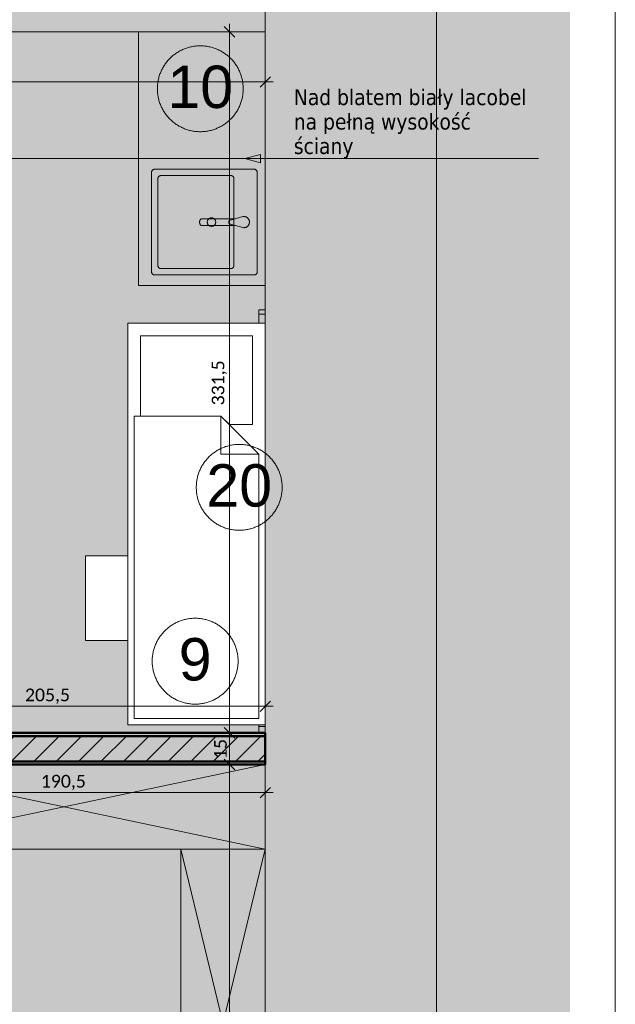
# Model space of a CAD drawing. Extents: x -7955 to 2900, y -3385 to 4160.
# Tile 29 of 30: x 2337 to 2900, y 2757 to 3689. Entities that reach past the tile are written whole.
import ezdxf
from ezdxf.xclip import XClip

# ---------------------------------------------------------------- set-up
doc = ezdxf.new("R2010")
doc.units = 0
doc.header["$MEASUREMENT"] = 0
doc.header["$XCLIPFRAME"] = 0
doc.linetypes.add('Wipeout_Contour', pattern=[10000, 0, -10000])
for name, color, linetype, lineweight in [('!tekst_Nr_pióra__1', 7, 'Continuous', 50), ('!tekst_Nr_pióra__41', 7, 'Continuous', 13), ('0_Nr_pióra__41', 7, 'Continuous', 13), ('230-A Ściany działowe_Nr_pióra__1', 7, 'Continuous', 50), ('230-A Ściany działowe_Nr_pióra__21', 7, 'Continuous', 13), ('320-W Umeblowanie_Nr_pióra__23', 7, 'Continuous', 13), ('330-W Wyposażenie_Nr_pióra__23', 7, 'Continuous', 13), ('499-K Wymiary i opisy_Nr_pióra__65', 7, 'Continuous', 5), ('810-G Ogólne_Nr_pióra__42', 255, 'Continuous', 5), ('arkusz_Nr_pióra__5', 7, 'Continuous', 15), ('D_OPIS_Nr_pióra__23', 7, 'Continuous', 13), ('D_OPIS_Nr_pióra__41', 7, 'Continuous', 13)]:
    doc.layers.add(name, color=color, linetype=linetype, lineweight=lineweight)
for name, color, linetype in [('110-Z Strefy', 7, 'Continuous'), ('210-A Strefy', 7, 'Continuous'), ('230-A Ściany działowe', 7, 'Continuous'), ('330-W Wyposażenie', 7, 'Continuous'), ('820-G Rysunki Obrazki', 7, 'Continuous')]:
    doc.layers.add(name, color=color, linetype=linetype)
doc.layers.add('210-A Strefy_Nr_pióra__64', color=7, linetype='Continuous', lineweight=5, true_color=0x9f9f9f)
doc.layers.add('tekst_Nr_pióra__84', color=7, linetype='Continuous', lineweight=5, true_color=0xa5a5a5)
doc.styles.add('GENERATED_STYLE_1', font='txt')
doc.styles.add('GENERATED_STYLE_2', font='txt')
doc.styles.add('GENERATED_STYLE_3', font='arial.ttf')
pattern_1 = [(0, (338.93, 2461.101), (0, 17.32051), [0, -10]), (0, (343.93, 2469.761), (0, 17.32051), [0, -10])]

# ---------------------------------------------------------------- blocks, each defined once
blk = doc.blocks.new('Rysunek_2_2', base_point=(338.93, 2461.1))
at = {"linetype": 'Continuous', "lineweight": 0, "ltscale": 0.1, "true_color": 0x000000}
blk.add_hatch(color=18, dxfattribs=at).paths.add_polyline_path([(2549.55, 3557.1), (2564.48, 3553.1), (2564.48, 3561.1)])
at = {"layer": '110-Z Strefy', "linetype": 'Continuous', "lineweight": 0, "ltscale": 0.1, "true_color": 0xffffff}
for points in [[(2448.93, 3677.1), (2448.93, 3437.1), (2568.93, 3437.1), (2568.93, 3677.1)], [(2187.89, 2984.1), (2187.89, 2904.11), (2568.93, 2904.11), (2568.93, 2984.1)], [(2488.93, 2904.11), (2488.93, 2575.1), (2568.93, 2575.1), (2568.93, 2904.11)]]:
    blk.add_hatch(color=7, dxfattribs=at).paths.add_polyline_path(points)
at = {"layer": '210-A Strefy', "linetype": 'Continuous', "lineweight": 0, "ltscale": 0.1, "true_color": 0x262626}
for points in [[(1846.9, 3677.1), (1846.9, 2875.1), (2056.93, 2875.1), (2156.93, 2875.1), (2156.93, 3014.1), (2568.93, 3014.1), (2568.93, 3677.1)], [(2086.93, 2455.1), (2568.93, 2455.1), (2568.93, 2984.1), (2187.89, 2984.1), (2187.89, 2845.1), (2086.93, 2845.1)]]:
    blk.add_hatch(color=250, dxfattribs=at).paths.add_polyline_path(points)
at = {"layer": '230-A Ściany działowe', "linetype": 'Continuous', "lineweight": 0, "ltscale": 0.1, "true_color": 0x000000}
h = blk.add_hatch(dxfattribs=at)
h.set_pattern_fill('Izolacja_twarda_0002', color=18, style=0, pattern_type=2)
h.set_pattern_definition([(0, (338.93, 2461.101), (0, 13), []), (90, (338.93, 2461.101), (-13, 0), [])])
h.paths.add_polyline_path([(2568.93, 3014.1), (2568.93, 3414.1), (2562.93, 3414.1), (2562.93, 3014.1)])
h = blk.add_hatch(dxfattribs=at)
h.set_pattern_fill('Tynk_0002', color=18, style=0, pattern_type=2)
h.set_pattern_definition(pattern_1)
h.paths.add_polyline_path([(2160.89, 3011.1), (2568.93, 3011.1), (2568.93, 3014.1), (2160.89, 3014.1)])
h = blk.add_hatch(dxfattribs=at)
h.set_pattern_fill('Bloczki_ceramiczne_0002', color=18, style=0, pattern_type=2)
h.set_pattern_definition([(45, (338.93, 2461.101), (-10.6066, 10.6066), [])])
h.paths.add_polyline_path([(2184.89, 2987.1), (2568.93, 2987.1), (2568.93, 3011.1), (2184.89, 3011.1)])
h = blk.add_hatch(dxfattribs=at)
h.set_pattern_fill('Tynk_0002', color=18, style=0, pattern_type=2)
h.set_pattern_definition(pattern_1)
h.paths.add_polyline_path([(2187.89, 2984.1), (2568.93, 2984.1), (2568.93, 2987.1), (2187.89, 2987.1)])
at = {"layer": '!tekst_Nr_pióra__41', "color": 7, "linetype": 'Continuous', "lineweight": 13, "ltscale": 0.1}
for p, q in [((1815.25, 3557.1), (2529.55, 3557.1)), ((2529.55, 3557.1), (2588.7, 3557.1)), ((2588.7, 3557.1), (2827.33, 3557.1))]:
    blk.add_line(p, q, dxfattribs=at)
at = {"layer": '0_Nr_pióra__41', "color": 7, "linetype": 'Continuous', "lineweight": 13, "ltscale": 0.1}
for p, q in [((2549.55, 3557.1), (2564.48, 3561.1)), ((2549.55, 3557.1), (2564.48, 3553.1)), ((2564.48, 3561.1), (2564.48, 3553.1)), ((2575.38, 3557.1), (2564.48, 3557.1))]:
    blk.add_line(p, q, dxfattribs=at)
at = {"layer": '210-A Strefy_Nr_pióra__64', "color": 253, "linetype": 'Continuous', "lineweight": 5, "ltscale": 0.1, "true_color": 0x9f9f9f}
for p, q in [((2568.93, 3677.1), (1846.9, 3677.1)), ((2568.93, 3014.1), (2568.93, 3677.1)), ((2156.93, 3014.1), (2568.93, 3014.1)), ((2187.89, 2984.1), (2568.93, 2984.1)), ((2568.93, 2984.1), (2568.93, 2455.1))]:
    blk.add_line(p, q, dxfattribs=at)
at = {"layer": '230-A Ściany działowe_Nr_pióra__1', "color": 7, "linetype": 'Continuous', "lineweight": 50, "ltscale": 0.1}
for p, q in [((2568.93, 3011.1), (2184.89, 3011.1)), ((2184.89, 2987.1), (2568.93, 2987.1))]:
    blk.add_line(p, q, dxfattribs=at)
at = {"layer": '230-A Ściany działowe_Nr_pióra__1', "color": 7, "linetype": 'Continuous', "lineweight": 50, "ltscale": 0.1, "flags": 128}
for points in [[(2568.93, 3014.1), (2157.89, 3014.1)], [(2568.93, 3011.1), (2568.93, 3014.1)], [(2568.93, 2987.1), (2568.93, 3011.1)], [(2187.89, 2984.1), (2568.93, 2984.1)], [(2568.93, 2984.1), (2568.93, 2987.1)]]:
    blk.add_lwpolyline(points, dxfattribs=at)
at = {"layer": '230-A Ściany działowe_Nr_pióra__21', "color": 7, "linetype": 'Continuous', "lineweight": 13, "ltscale": 0.1, "flags": 128}
for points in [[(2568.93, 3414.1), (2562.93, 3414.1)], [(2562.93, 3414.1), (2562.93, 3014.1)], [(2568.93, 3014.1), (2568.93, 3414.1)], [(2562.93, 3014.1), (2568.93, 3014.1)]]:
    blk.add_lwpolyline(points, dxfattribs=at)
at = {"layer": '320-W Umeblowanie_Nr_pióra__23', "color": 7, "linetype": 'Continuous', "lineweight": 13, "ltscale": 0.1, "flags": 128}
for points in [[(2568.93, 3677.1), (2568.93, 3437.1), (2448.93, 3437.1), (2448.93, 3677.1)], [(2187.86, 2984.1), (2568.93, 2984.1), (2568.93, 2904.11), (2187.89, 2904.11)], [(2568.93, 2575.1), (2568.93, 2904.11), (2488.93, 2904.11), (2488.93, 2575.1)], [(2488.93, 2904.11), (2568.93, 2575.1), (2488.93, 2575.1), (2568.93, 2904.11)]]:
    blk.add_lwpolyline(points, close=True, dxfattribs=at)
blk.add_lwpolyline([(2568.93, 2904.11), (2187.89, 2984.1), (2187.89, 2904.11), (2568.93, 2984.1)], dxfattribs=at)
at = {"layer": '330-W Wyposażenie_Nr_pióra__23', "color": 7, "linetype": 'Continuous', "lineweight": 13, "ltscale": 0.1}
for p, q in [((2461.3, 3544.1), (2461.3, 3450.1)), ((2558.3, 3547.1), (2464.3, 3547.1)), ((2467.3, 3538.1), (2467.3, 3456.1)), ((2536.3, 3541.1), (2470.3, 3541.1)), ((2539.3, 3456.1), (2539.3, 3538.1)), ((2561.3, 3450.1), (2561.3, 3544.1)), ((2535.95, 3499.07), (2547.7, 3502.3)), ((2508.7, 3500.3), (2540.42, 3500.3)), ((2540.34, 3493.92), (2508.7, 3493.92)), ((2540.42, 3500.3), (2535.95, 3499.07)), ((2547.7, 3491.9), (2535.95, 3495.13)), ((2535.95, 3495.13), (2540.34, 3493.92)), ((2464.3, 3447.1), (2558.3, 3447.1)), ((2470.3, 3453.1), (2536.3, 3453.1))]:
    blk.add_line(p, q, dxfattribs=at)
blk.add_circle((2518.03, 3497.1), 4, dxfattribs=at)
for centre, radius, start, end in [((2464.3, 3544.1), 3, 90, 180), ((2470.3, 3538.1), 3, 90, 180), ((2536.3, 3538.1), 3, 0, 90), ((2558.3, 3544.1), 3, 0, 90), ((2548.62, 3497.1), 5.28, 259.97377, 100.02623), ((2510.92, 3497.11), 4.21, 136.98757, 223.01243), ((2508.72, 3498.91), 1.39, 90.80793, 129.37577), ((2508.73, 3495.34), 1.42, 231.07429, 268.81244), ((2536.31, 3497.1), 2, 100.35435, 259.64565), ((2536.31, 3497.1), 2, 100.35435, 259.64565), ((2470.3, 3456.1), 3, 180, 270), ((2536.3, 3456.1), 3, 270, 0), ((2464.3, 3450.1), 3, 180, 270), ((2558.3, 3450.1), 3, 270, 0)]:
    blk.add_arc(centre, radius, start, end, dxfattribs=at)
at = {"layer": '499-K Wymiary i opisy_Nr_pióra__65', "color": 7, "linetype": 'Continuous', "lineweight": 5, "ltscale": 0.1}
for p, q in [((2539.98, 3672.1), (2529.98, 3682.1)), ((2534.98, 3677.1), (2534.98, 3684.6)), ((2544.35, 3677.1), (2525.6, 3677.1)), ((2563.93, 3624.6), (2573.93, 3634.6)), ((2568.93, 3620.22), (2568.93, 3638.97)), ((1846.9, 3629.6), (2568.93, 3629.6)), ((2568.93, 3629.6), (2576.43, 3629.6)), ((2544.35, 3014.1), (2525.6, 3014.1)), ((2534.98, 2984.1), (2534.98, 3014.1)), ((2529.98, 2989.1), (2539.98, 2979.1)), ((2544.35, 2984.1), (2525.6, 2984.1)), ((2534.98, 2455.1), (2534.98, 2984.1)), ((2563.93, 2952.61), (2573.93, 2962.61)), ((2568.93, 2948.23), (2568.93, 2966.98)), ((2187.89, 2957.61), (2568.93, 2957.61)), ((2568.93, 2957.61), (2576.43, 2957.61))]:
    blk.add_line(p, q, dxfattribs=at)
at = {"layer": 'D_OPIS_Nr_pióra__23', "color": 7, "linetype": 'Continuous', "lineweight": 13, "ltscale": 0.1}
blk.add_circle((2507.42, 3623.2), 40.61, dxfattribs=at)
at = {"layer": 'tekst_Nr_pióra__84', "color": 253, "linetype": 'Continuous', "lineweight": 5, "ltscale": 0.1, "true_color": 0xa5a5a5, "flags": 128}
blk.add_lwpolyline([(186.93, 3839.1), (2568.93, 3839.1), (2568.93, 3677.1), (186.93, 3677.1)], close=True, dxfattribs=at)
at = {"layer": '!tekst_Nr_pióra__1', "color": 7, "linetype": 'Continuous', "lineweight": 50, "insert": (2595.9, 3557.25), "char_height": 15, "width": 224.2325, "attachment_point": 7, "line_spacing_factor": 0.923871, "style": 'GENERATED_STYLE_2'}
blk.add_mtext('\\A1;{\\pql;\\fTahoma|b0|i0|c238|p34;Nad blatem biały lacobel na pełną wysokość ściany}', dxfattribs=at)
at = {"layer": '499-K Wymiary i opisy_Nr_pióra__65', "color": 7, "linetype": 'Continuous', "lineweight": 5, "char_height": 12, "width": 43.6481, "attachment_point": 7, "style": 'GENERATED_STYLE_1'}
for s, insert in [('\\A1;{\\pql;\\fCalibri Light|b0|i0|c238|p34;205,5}', (2341.59, 3041.62)), ('\\A1;{\\pql;\\fCalibri Light|b0|i0|c238|p34;190,5}', (2356.59, 2960.01))]:
    blk.add_mtext(s, dxfattribs=dict(at, insert=insert))
at = {"layer": '499-K Wymiary i opisy_Nr_pióra__65', "color": 7, "linetype": 'Continuous', "lineweight": 5, "insert": (2532.58, 2989.37), "char_height": 12, "width": 19.4561, "attachment_point": 7, "rotation": 90, "style": 'GENERATED_STYLE_1'}
blk.add_mtext('\\A1;{\\pql;\\fCalibri Light|b0|i0|c238|p34;15}', dxfattribs=at)
at = {"layer": 'D_OPIS_Nr_pióra__41', "color": 7, "linetype": 'Continuous', "lineweight": 13, "insert": (2507.42, 3645.03), "char_height": 40, "attachment_point": 2, "style": 'GENERATED_STYLE_3'}
blk.add_mtext('\\A1;{\\pqc;\\fArial|b0|i0|c238|p38;10}', dxfattribs=at)
at = {"color": 254, "linetype": 'Wipeout_Contour', "lineweight": 0, "ltscale": 16297.281418}
blk.add_wipeout([(2438.93, 3021.58), (2568.93, 3021.58), (2568.93, 3401.58), (2438.93, 3401.58)], dxfattribs=at).dxf.layer = '330-W Wyposażenie'
at = {"layer": '330-W Wyposażenie_Nr_pióra__23', "color": 7, "linetype": 'Continuous', "lineweight": 13, "ltscale": 0.1}
for p, q in [((2568.93, 3401.58), (2438.93, 3401.58)), ((2438.93, 3401.58), (2438.93, 3021.58)), ((2568.93, 3021.58), (2568.93, 3401.58)), ((2438.93, 3021.58), (2568.93, 3021.58))]:
    blk.add_line(p, q, dxfattribs=at)
at = {"layer": '499-K Wymiary i opisy_Nr_pióra__65', "color": 7, "linetype": 'Continuous', "lineweight": 5, "ltscale": 0.1}
for p, q in [((2568.93, 3029.84), (2568.93, 3048.59)), ((2568.93, 3039.22), (2576.43, 3039.22)), ((2529.98, 3019.1), (2539.98, 3009.1))]:
    blk.add_line(p, q, dxfattribs=at)
at = {"layer": 'tekst_Nr_pióra__84', "color": 253, "linetype": 'Continuous', "lineweight": 5, "ltscale": 0.1, "true_color": 0xa5a5a5, "flags": 128}
blk.add_lwpolyline([(2568.93, 3839.1), (2568.93, 907.1), (2730.93, 907.1), (2730.93, 3839.1)], close=True, dxfattribs=at)
at = {"color": 254, "linetype": 'Wipeout_Contour', "lineweight": 0, "ltscale": 25061.143995}
blk.add_wipeout([(2450.93, 3313.58), (2526.93, 3313.58), (2534.93, 3305.58), (2556.93, 3305.58), (2556.93, 3389.58), (2450.93, 3389.58)], dxfattribs=at).dxf.layer = '330-W Wyposażenie'
at = {"layer": '330-W Wyposażenie_Nr_pióra__23', "color": 7, "linetype": 'Continuous', "lineweight": 13, "ltscale": 0.1}
for p, q in [((2556.93, 3389.58), (2450.93, 3389.58)), ((2450.93, 3389.58), (2450.93, 3313.58)), ((2556.93, 3305.58), (2556.93, 3389.58)), ((2450.93, 3313.58), (2526.93, 3313.58)), ((2526.93, 3313.58), (2534.93, 3305.58)), ((2534.93, 3305.58), (2556.93, 3305.58))]:
    blk.add_line(p, q, dxfattribs=at)
at = {"layer": '499-K Wymiary i opisy_Nr_pióra__65', "color": 7, "linetype": 'Continuous', "lineweight": 5, "insert": (2532.58, 3323.78), "char_height": 12, "width": 43.6481, "attachment_point": 7, "rotation": 90, "style": 'GENERATED_STYLE_1'}
blk.add_mtext('\\A1;{\\pql;\\fCalibri Light|b0|i0|c238|p34;331,5}', dxfattribs=at)
at = {"color": 254, "linetype": 'Wipeout_Contour', "lineweight": 0, "ltscale": 15860.176474}
blk.add_wipeout([(2438.93, 3101.58), (2438.93, 3181.58), (2398.93, 3181.58), (2398.93, 3101.58)], dxfattribs=at).dxf.layer = '330-W Wyposażenie'
at = {"layer": '330-W Wyposażenie_Nr_pióra__23', "color": 7, "linetype": 'Continuous', "lineweight": 13, "ltscale": 0.1}
for p, q in [((2438.93, 3181.58), (2398.93, 3181.58)), ((2398.93, 3181.58), (2398.93, 3101.58)), ((2438.93, 3101.58), (2438.93, 3181.58)), ((2398.93, 3101.58), (2438.93, 3101.58))]:
    blk.add_line(p, q, dxfattribs=at)
at = {"color": 254, "linetype": 'Wipeout_Contour', "lineweight": 0, "ltscale": 20304.141629}
blk.add_wipeout([(2444.93, 3027.58), (2562.93, 3027.58), (2562.93, 3277.58), (2526.93, 3313.58), (2444.93, 3313.58)], dxfattribs=at).dxf.layer = '330-W Wyposażenie'
at = {"layer": '330-W Wyposażenie_Nr_pióra__23', "color": 7, "linetype": 'Continuous', "lineweight": 13, "ltscale": 0.1}
for p, q in [((2526.93, 3313.58), (2444.93, 3313.58)), ((2444.93, 3313.58), (2444.93, 3027.58)), ((2562.93, 3277.58), (2526.93, 3313.58)), ((2526.93, 3313.58), (2526.93, 3277.58)), ((2562.93, 3277.58), (2526.93, 3277.58)), ((2562.93, 3027.58), (2562.93, 3277.58)), ((2444.93, 3027.58), (2562.93, 3027.58))]:
    blk.add_line(p, q, dxfattribs=at)
at = {"layer": '499-K Wymiary i opisy_Nr_pióra__65', "color": 7, "linetype": 'Continuous', "lineweight": 5, "ltscale": 0.1}
for p, q in [((2534.98, 3014.1), (2534.98, 3677.1)), ((2157.89, 3039.22), (2568.93, 3039.22)), ((2563.93, 3034.22), (2573.93, 3044.22))]:
    blk.add_line(p, q, dxfattribs=at)
at = {"layer": 'D_OPIS_Nr_pióra__23', "color": 7, "linetype": 'Continuous', "lineweight": 13, "ltscale": 0.1}
for centre in [(2544.24, 3246.28), (2502.55, 3081.9)]:
    blk.add_circle(centre, 40.61, dxfattribs=at)
at = {"layer": 'D_OPIS_Nr_pióra__41', "color": 7, "linetype": 'Continuous', "lineweight": 13, "char_height": 40, "attachment_point": 2, "style": 'GENERATED_STYLE_3'}
for s, insert in [('\\A1;{\\pqc;\\fArial|b0|i0|c238|p38;20}', (2544.24, 3268.11)), ('\\A1;{\\pqc;\\fArial|b0|i0|c238|p38;9}', (2502.55, 3103.73))]:
    blk.add_mtext(s, dxfattribs=dict(at, insert=insert))

msp = doc.modelspace()

# ---------------------------------------------------------------- hatches: boundary and pattern name
at = {"layer": '810-G Ogólne_Nr_pióra__42', "linetype": 'Continuous', "lineweight": 5, "ltscale": 0.1}
msp.add_hatch(color=9, dxfattribs=at).paths.add_polyline_path([(51.6, 4159.88), (2857.02, 4159.88), (2857.02, 787.53), (51.6, 787.53)])
at = {"layer": '810-G Ogólne_Nr_pióra__42', "linetype": 'Continuous', "lineweight": 20, "ltscale": 0.1}
msp.add_hatch(color=8, dxfattribs=at).paths.add_polyline_path([(51.6, 4159.88), (2857.02, 4159.88), (2857.02, 784.09), (51.6, 784.09)])

# ---------------------------------------------------------------- linework, layer by layer
at = {"layer": 'arkusz_Nr_pióra__5', "color": 7, "linetype": 'Continuous', "lineweight": 15, "ltscale": 0.1}
msp.add_lwpolyline([(70, 4130), (2900, 4130), (2900, 70), (70, 70)], close=True, dxfattribs=at)

# ---------------------------------------------------------------- next in the draw order: block references
at = {"layer": '820-G Rysunki Obrazki', "color": 9, "linetype": 'Continuous', "lineweight": 5, "ltscale": 0.1, "true_color": 0xc2c2c2}
ref = msp.add_blockref('Rysunek_2_2', (338.93, 2461.1), dxfattribs=at)
XClip(ref).set_block_clipping_path([(51.5963162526, 715.6729218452), (2857.018227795, 715.6729218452), (2857.018227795, 4015.4311028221), (51.5963162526, 4015.4311028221), (51.5963162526, 3370.6642128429)])

doc.saveas('drawing.dxf')
